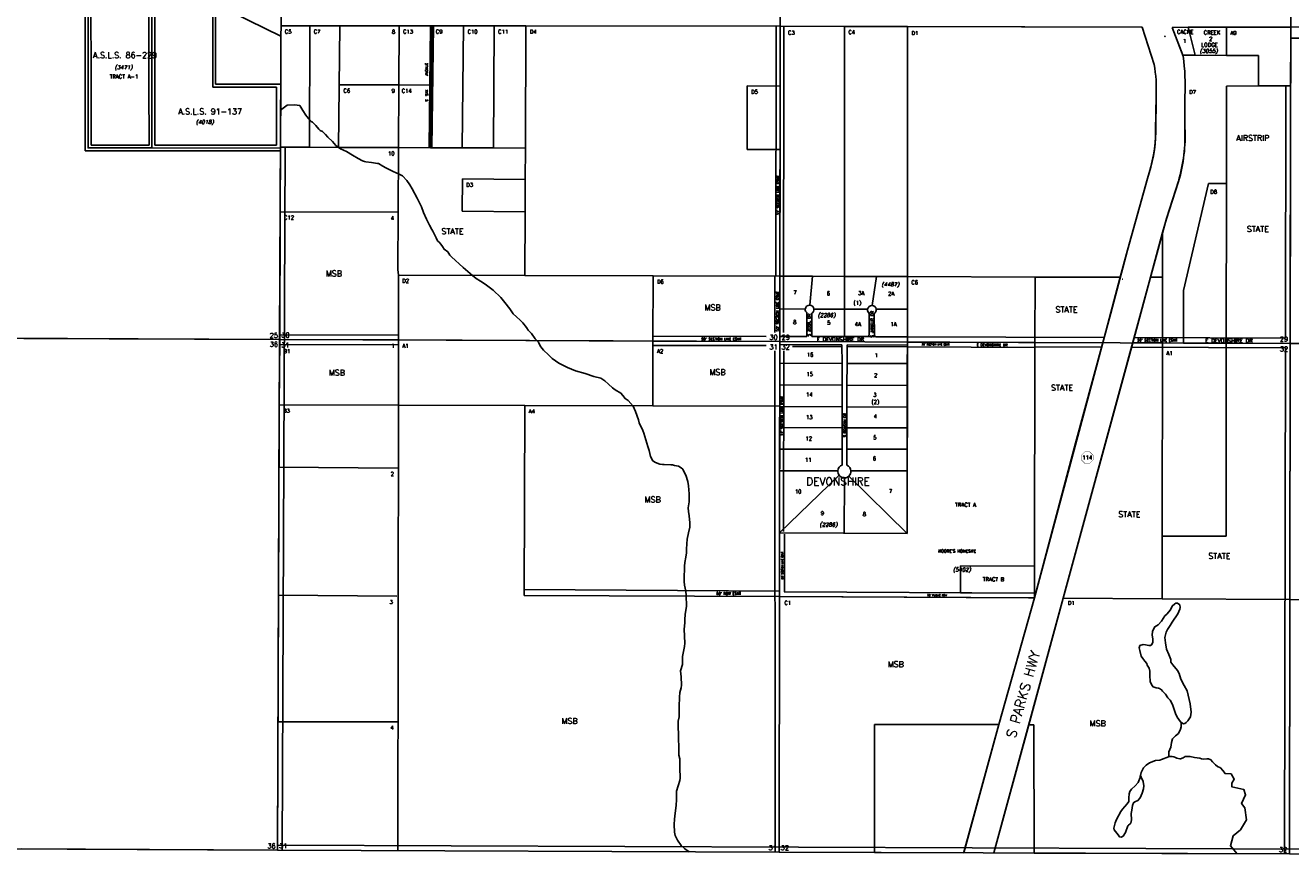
# Model space of a CAD drawing. Header units: feet. Extents: x 0 to 310787, y 0 to 109672.
# Tile 17 of 28: x 276570 to 289658, y 77307 to 85894. Entities that reach past the tile are written whole.
import ezdxf
from ezdxf.enums import TextEntityAlignment as Align

# ---------------------------------------------------------------- set-up
doc = ezdxf.new("R2010")
doc.units = ezdxf.units.FT
doc.header["$LTSCALE"] = 20
doc.header["$MEASUREMENT"] = 0
for name, color, linetype in [('ESMask', 155, 'Continuous'), ('ESRC', 7, 'Continuous'), ('ESRP', 7, 'Continuous'), ('Taxmap', 251, 'Continuous')]:
    doc.layers.add(name, color=color, linetype=linetype)
doc.styles.add('1', font='simplex')
doc.styles.add('3', font='romant')
doc.styles.add('4', font='romand', dxfattribs={"oblique": 12})
doc.styles.add('5', font='romant')
doc.styles.add('LOT', font='SIMPLEX', dxfattribs={"height": 40})
doc.styles.add('MISC', font='SIMPLEX.shx', dxfattribs={"height": 40})
doc.styles.add('ROWNAME', font='SIMPLEX', dxfattribs={"height": 26})
doc.styles.add('SECTION', font='ROMANT', dxfattribs={"height": 50})
doc.styles.add('smlesmt', font='simplex.shx', dxfattribs={"height": 18})
doc.styles.add('SMLTEXT', font='SIMPLEX', dxfattribs={"height": 6})
doc.styles.add('SUBNAME', font='ROMANT', dxfattribs={"height": 60})
doc.styles.add('SUBNMBR', font='ROMAND', dxfattribs={"oblique": 12, "height": 40})

# ---------------------------------------------------------------- blocks, each defined once
blk = doc.blocks.new('A$C1D716C51')
at = {"layer": 'Taxmap'}
for p, q in [((78895, 10653), (78871, 5373)), ((78895, 10653), (78871, 5373)), ((84045, 5352), (84053, 10631)), ((89324, 5332), (89332, 10612)), ((77550, 8014), (77550, 9043)), ((76861, 8015), (76860, 8986)), ((76891, 8015), (76890, 9013)), ((76921, 8015), (76920, 8989)), ((77520, 8014), (77520, 9017)), ((77580, 8014), (77580, 9012)), ((78885, 8509), (78019, 8935)), ((78180, 7984), (78180, 8822)), ((78885, 8509), (78210, 8841)), ((78210, 8014), (78210, 8841)), ((80433, 8616), (80417, 7357)), ((80463, 8616), (80447, 7356)), ((84007, 8613), (84004, 6036)), ((84088, 8613), (84085, 5447)), ((87917, 8218), (87792, 8603)), ((89329, 8604), (88102, 8601)), ((88664, 8603), (88102, 8601)), ((88102, 8601), (88213, 8313)), ((88217, 8304), (88102, 8601)), ((88664, 8311), (88664, 8603)), ((89329, 8604), (89625, 8610)), ((88214, 8313), (88664, 8311)), ((76861, 7324), (76861, 8015)), ((76891, 7354), (76891, 8015)), ((76921, 7384), (76921, 8015)), ((77520, 8014), (77521, 7384)), ((77550, 8014), (77551, 7354)), ((77580, 8014), (77581, 7384)), ((78840, 7984), (78180, 7984)), ((78883, 8014), (78210, 8014)), ((78880, 7363), (78883, 8014)), ((80105, 8005), (79487, 8008)), ((89279, 7996), (89275, 5388)), ((78840, 7383), (78840, 7984)), ((87932, 7533), (87937, 7892)), ((88235, 7891), (88235, 7561)), ((77551, 7354), (76891, 7354)), ((76921, 7384), (77521, 7384)), ((77551, 7354), (78880, 7353)), ((77581, 7384), (78840, 7383)), ((78877, 6695), (78880, 7353)), ((78880, 7353), (78880, 7363)), ((78898, 93), (78930, 7363)), ((76861, 7324), (78870, 7323)), ((87847, 7037), (87642, 6296)), ((88168, 7009), (88044, 6623)), ((80099, 6690), (78877, 6695)), ((86259, 64), (88044, 6623)), ((87879, 6017), (88005, 6481)), ((87642, 6296), (87468, 5646)), ((83995, 5444), (83995, 6027)), ((84045, 5352), (84046, 6028)), ((84045, 5689), (84046, 6028)), ((84046, 6028), (84713, 6026)), ((84713, 6026), (84713, 5404)), ((84713, 6026), (85365, 6024)), ((85365, 6024), (85365, 5402)), ((84045, 5403), (84045, 5689)), ((87468, 5646), (87105, 4301)), ((73592, 5398), (78871, 5373)), ((78873, 5373), (76225, 5385)), ((78848, 94), (78871, 5373)), ((78848, 94), (78871, 5373)), ((78871, 5373), (84045, 5352)), ((80101, 5418), (78872, 5423)), ((83904, 5404), (82735, 5408)), ((84045, 5352), (84045, 5403)), ((84713, 5404), (85365, 5402)), ((85365, 5402), (87400, 5394)), ((85365, 5402), (85365, 5347)), ((85365, 5347), (85365, 5402)), ((89275, 5388), (87710, 5394)), ((80101, 5318), (78871, 5323)), ((82734, 5311), (83904, 5311)), ((83997, 72), (83995, 5255)), ((84037, 72), (84045, 5352)), ((84042, 3386), (84045, 5352)), ((84045, 5352), (89324, 5332)), ((84045, 5320), (84045, 5352)), ((84086, 5256), (84083, 3386)), ((84177, 5302), (84688, 5300)), ((85365, 5297), (84741, 5300)), ((85363, 3367), (85365, 5347)), ((85365, 5347), (86515, 5343)), ((85365, 5314), (85365, 5347)), ((85365, 5297), (86683, 5291)), ((86515, 5343), (86683, 5342)), ((86683, 5342), (86680, 3030)), ((87385, 5339), (86680, 2702)), ((87373, 5294), (86685, 5297)), ((87682, 5293), (89274, 5287)), ((89274, 5287), (89266, 52)), ((89316, 53), (89324, 5332)), ((94604, 5315), (89324, 5332)), ((80100, 4694), (80095, 89)), ((80094, 4044), (78865, 4052)), ((84041, 2714), (84042, 3374)), ((85363, 3367), (84042, 3374)), ((84094, 3361), (84092, 2763)), ((86680, 3030), (85913, 3034)), ((85913, 3034), (85913, 2754)), ((86680, 3030), (86680, 2750)), ((86680, 3030), (86680, 2750)), ((81400, 2788), (84041, 2772)), ((86680, 2750), (84090, 2763)), ((86680, 2750), (85913, 2754)), ((86680, 2750), (86680, 2709)), ((86680, 2750), (86680, 2702)), ((86680, 2750), (86680, 2702)), ((80084, 2720), (78860, 2728)), ((86618, 2701), (84041, 2714)), ((86678, 2700), (86618, 2701)), ((86680, 2709), (86678, 2700)), ((80093, 1420), (78854, 1421)), ((85023, 1392), (86311, 1391)), ((85026, 68), (85023, 1392)), ((86311, 1391), (85950, 71)), ((86672, 1390), (86620, 1390)), ((86676, 62), (86672, 1390)), ((87783, 848), (87775, 865)), ((78848, 143), (93946, 87)), ((73569, 118), (78848, 94)), ((76201, 106), (78848, 94)), ((84037, 72), (78848, 94)), ((89316, 53), (84037, 72)), ((84037, 72), (85026, 68)), ((85026, 68), (85948, 65)), ((89316, 53), (94596, 36))]:
    blk.add_line(p, q, dxfattribs=at)
for points in [[(77551, 7354), (77550, 9043), (76890, 9013), (76891, 7354)], [(77550, 9043), (77551, 7354), (77551, 7354), (78880, 7353), (78883, 8014), (78210, 8014), (78210, 8841), (78114, 8888), (78019, 8935), (77791, 9016), (77551, 9043)]]:
    blk.add_lwpolyline(points, close=True, dxfattribs=at)
for points in [[(78885, 8509), (78883, 8014)], [(78886, 8617), (78885, 8509)], [(87792, 8603), (84050, 8613), (78886, 8617)], [(79184, 8617), (78886, 8617)], [(79184, 8617), (79181, 7362)], [(79494, 8616), (79184, 8617)], [(79494, 8616), (79479, 7360)], [(80108, 8616), (79494, 8616)], [(80108, 8616), (80105, 8005)], [(80448, 8616), (80108, 8616)], [(80448, 8616), (80440, 8002)], [(80775, 8616), (80448, 8616)], [(80775, 8616), (80760, 7355)], [(81092, 8615), (80775, 8616)], [(81092, 8615), (81084, 7354)], [(81419, 8615), (81092, 8615)], [(81419, 8615), (81414, 7352)], [(84050, 8613), (81419, 8615)], [(84050, 8613), (84049, 7993)], [(84714, 8611), (84050, 8613)], [(84713, 6026), (84714, 8611)], [(85366, 8609), (84714, 8611)], [(85366, 8609), (85365, 6024)], [(87792, 8603), (85366, 8609)], [(87917, 8218), (87792, 8603)], [(88269, 8602), (88102, 8601)], [(88213, 8313), (88102, 8601)], [(88664, 8603), (88269, 8602)], [(88341, 8313), (88269, 8602)], [(89329, 8604), (88664, 8603)], [(88664, 8603), (88664, 8311)], [(89329, 8604), (89329, 8489)], [(89329, 8489), (89328, 7996)], [(89329, 8489), (89643, 8488)], [(88217, 8304), (88213, 8313)], [(88213, 8313), (88341, 8313)], [(88341, 8313), (88664, 8311)], [(88995, 8309), (88664, 8311)], [(88995, 8309), (88997, 7995)], [(80105, 8005), (80102, 7358)], [(80105, 8005), (80440, 8002)], [(80440, 8002), (80432, 7356)], [(83708, 7339), (83708, 7995)], [(83708, 7995), (84049, 7993)], [(84049, 7993), (84048, 7338)], [(88664, 6985), (88665, 7994)], [(88665, 7994), (88997, 7995)], [(88997, 7995), (89328, 7996)], [(89328, 7996), (89324, 5332)], [(87933, 7517), (87937, 7892)], [(88235, 7891), (88235, 7561)], [(79112, 7740), (79079, 7792), (79027, 7800), (78951, 7796), (78882, 7745)], [(79144, 7694), (79112, 7740)], [(79144, 7694), (79154, 7678), (79171, 7660)], [(79186, 7639), (79171, 7660)], [(79186, 7639), (79197, 7629), (79210, 7620)], [(79246, 7585), (79210, 7620)], [(79246, 7585), (79276, 7547), (79292, 7533), (79316, 7524), (79345, 7493), (79370, 7465), (79418, 7419), (79454, 7379), (79500, 7344), (79562, 7316), (79624, 7280), (79683, 7246), (79730, 7222), (79749, 7213), (79763, 7212), (79822, 7202), (79883, 7194), (79896, 7193), (79940, 7167), (79969, 7150), (80004, 7132), (80045, 7109), (80077, 7095), (80102, 7086), (80142, 7064), (80187, 7019), (80218, 6974), (80244, 6932), (80296, 6833), (80338, 6746), (80361, 6687), (80391, 6619), (80423, 6557), (80446, 6509), (80457, 6492)], [(78880, 7363), (79181, 7362)], [(79181, 7362), (79479, 7360)], [(79479, 7360), (80102, 7358)], [(80102, 7358), (80099, 6690)], [(80102, 7358), (80432, 7356)], [(80432, 7356), (80760, 7355)], [(80760, 7355), (81084, 7354)], [(81084, 7354), (81414, 7352)], [(81414, 7352), (81413, 7027)], [(84048, 7338), (83708, 7339)], [(84048, 7338), (84046, 6028)], [(80761, 6699), (80762, 7033)], [(80762, 7033), (81413, 7027)], [(81413, 7027), (81411, 6695)], [(87847, 7037), (87642, 6296)], [(88169, 7008), (88046, 6622)], [(88221, 5880), (88479, 6986)], [(88479, 6986), (88664, 6985)], [(88663, 5335), (88664, 6985)], [(78873, 5373), (78877, 6695)], [(80099, 6690), (80096, 6097), (80100, 6040)], [(80761, 6699), (81411, 6695)], [(81411, 6695), (81408, 6036)], [(88005, 6481), (88046, 6622)], [(80491, 6425), (80457, 6492)], [(80491, 6425), (80504, 6395), (80528, 6374)], [(88005, 6481), (88005, 6018)], [(80555, 6335), (80528, 6374)], [(80555, 6335), (80573, 6306), (80610, 6281)], [(87642, 6296), (87567, 6017)], [(80631, 6246), (80610, 6281)], [(80631, 6246), (80650, 6227), (80769, 6119), (80817, 6078), (80865, 6036), (80906, 6005), (80951, 5977), (80999, 5945), (81079, 5882), (81159, 5808), (81201, 5757), (81252, 5690), (81287, 5640), (81320, 5608), (81360, 5573), (81387, 5545)], [(81408, 6036), (80100, 6040)], [(80100, 6040), (80100, 5368)], [(82735, 6032), (81408, 6036)], [(82735, 6032), (82733, 5357)], [(84046, 6028), (82735, 6032)], [(84384, 6027), (84046, 6028)], [(84384, 6027), (84354, 5729)], [(84384, 6027), (84713, 6026)], [(84713, 6026), (85046, 6025)], [(84713, 5687), (84713, 6026)], [(84999, 5724), (85046, 6025)], [(85046, 6025), (85365, 6024)], [(86686, 6019), (85365, 6024)], [(85365, 6024), (85365, 5687)], [(86683, 5342), (86686, 6019)], [(87567, 6017), (86686, 6019)], [(87567, 6017), (87385, 5339)], [(87879, 6017), (87695, 5338)], [(87879, 6017), (88005, 6018)], [(88005, 6018), (88003, 5337)], [(88220, 5336), (88221, 5880)], [(84045, 5689), (84308, 5688)], [(84326, 5404), (84323, 5651)], [(84377, 5403), (84376, 5646)], [(84713, 5687), (84398, 5688)], [(84953, 5687), (84713, 5687)], [(84713, 5403), (84713, 5687)], [(84969, 5423), (84971, 5642)], [(85023, 5421), (85022, 5641)], [(85365, 5687), (85042, 5687)], [(85365, 5687), (85365, 5402)], [(81387, 5545), (81425, 5498)], [(81425, 5498), (81443, 5469), (81477, 5435)], [(78873, 5373), (78868, 4697)], [(80100, 5368), (78873, 5373)], [(80100, 5368), (80100, 4694)], [(80100, 5368), (82733, 5357)], [(81477, 5435), (81515, 5381)], [(81515, 5381), (81548, 5347), (81560, 5320)], [(84326, 5404), (84045, 5403)], [(84713, 5403), (84377, 5403)], [(84949, 5403), (84713, 5403)], [(85043, 5401), (85365, 5402)], [(81560, 5320), (81575, 5296)], [(81575, 5296), (81601, 5264), (81651, 5213), (81689, 5175), (81759, 5130), (81848, 5084), (81932, 5050), (82031, 5020), (82123, 4992), (82194, 4973), (82234, 4945), (82272, 4911), (82313, 4875), (82343, 4853), (82401, 4819), (82422, 4794), (82444, 4762), (82475, 4742), (82529, 4685), (82554, 4627), (82583, 4543), (82589, 4512), (82627, 4433), (82639, 4405), (82679, 4268), (82695, 4224), (82706, 4163), (82733, 4118), (82758, 4100)], [(82733, 5357), (82731, 4688)], [(82733, 5357), (84045, 5352)], [(84045, 5320), (84044, 5127)], [(84688, 5318), (84045, 5320)], [(84688, 5318), (84689, 5126)], [(84741, 5319), (84741, 5126)], [(84741, 5319), (85365, 5314)], [(85364, 5126), (85365, 5314)], [(85365, 5347), (86515, 5343)], [(86515, 5343), (86683, 5342)], [(86683, 5342), (86680, 3030)], [(87385, 5339), (86683, 5342)], [(86976, 2697), (87695, 5338)], [(87695, 5338), (88003, 5337)], [(88003, 5337), (88000, 3339)], [(88003, 5337), (88220, 5336)], [(88220, 5336), (88663, 5335)], [(88661, 3340), (88663, 5335)], [(89324, 5332), (89320, 2686)], [(89324, 5332), (91952, 5324)], [(84044, 5127), (84044, 4904)], [(84044, 5127), (84689, 5126)], [(84689, 5126), (84689, 4901)], [(84741, 5126), (84740, 4900)], [(85364, 5126), (84741, 5126)], [(85364, 5126), (85364, 4897)], [(84044, 4904), (84044, 4684)], [(84044, 4904), (84689, 4901)], [(84689, 4901), (84689, 4676)], [(85364, 4897), (84740, 4900)], [(84740, 4900), (84740, 4676)], [(85364, 4672), (85364, 4897)], [(78848, 94), (78868, 4697)], [(80100, 4694), (78868, 4697)], [(81409, 4691), (80100, 4694)], [(81409, 4691), (81400, 2726)], [(82731, 4688), (81409, 4691)], [(84044, 4684), (82731, 4688)], [(84044, 4680), (84043, 4462)], [(84044, 4684), (84044, 4680)], [(84044, 4680), (84689, 4676)], [(84689, 4676), (84689, 4461)], [(84740, 4676), (84739, 4461)], [(85364, 4672), (84740, 4676)], [(85364, 4460), (85364, 4672)], [(84043, 4462), (84043, 4238)], [(84043, 4462), (84689, 4461)], [(84689, 4461), (84689, 4238)], [(85364, 4460), (84739, 4461)], [(84739, 4461), (84739, 4238)], [(85364, 4238), (85364, 4460)], [(84043, 4238), (84043, 4016)], [(84043, 4238), (84689, 4238)], [(84689, 4238), (84690, 4075)], [(84739, 4238), (84738, 4074)], [(85364, 4238), (84739, 4238)], [(85363, 4015), (85364, 4238)], [(87105, 4301), (86680, 2702)], [(82805, 4084), (82758, 4100)], [(82805, 4084), (82833, 4081), (82848, 4082)], [(82917, 4077), (82848, 4082)], [(82917, 4077), (82934, 4078), (82957, 4071)], [(82997, 4063), (82957, 4071)], [(82997, 4063), (83025, 4047), (83041, 4034), (83057, 4001), (83074, 3970), (83094, 3905), (83102, 3859), (83107, 3776), (83106, 3749), (83107, 3694), (83097, 3633), (83100, 3596), (83108, 3548), (83116, 3479), (83114, 3434), (83101, 3373), (83086, 3310), (83084, 3261)], [(84043, 4016), (84042, 3374)], [(84042, 3374), (84659, 3969)], [(84043, 4016), (84645, 4016)], [(84711, 3371), (84713, 3942)], [(85363, 3367), (84760, 3961)], [(85363, 4015), (84781, 4015)], [(85363, 3367), (85363, 4015)], [(84042, 3374), (84041, 2714)], [(84042, 3374), (84711, 3371)], [(84711, 3371), (85363, 3367)], [(88000, 3339), (87999, 2692)], [(88661, 3340), (88000, 3339)], [(83080, 3205), (83080, 3166), (83072, 3122)], [(83084, 3261), (83080, 3205)], [(83064, 3068), (83060, 3030), (83058, 2998)], [(83072, 3122), (83064, 3068)], [(83057, 2924), (83057, 2872), (83060, 2832), (83073, 2770), (83077, 2727), (83079, 2615), (83065, 2528), (83062, 2476), (83064, 2442), (83056, 2377), (83063, 2233), (83061, 2197), (83040, 2096), (83037, 2013), (83019, 1946), (83026, 1884), (83029, 1799), (83025, 1772), (83012, 1723), (83009, 1676), (83003, 1579), (83003, 1472), (82995, 1426), (82994, 1369), (82997, 1287)], [(83058, 2998), (83057, 2924)], [(81400, 2726), (84041, 2714)], [(84041, 2714), (84037, 72)], [(86680, 2702), (84041, 2714)], [(86680, 2702), (86311, 1391)], [(86680, 2702), (86311, 1391)], [(86620, 1390), (86976, 2697)], [(86976, 2697), (87999, 2692)], [(88110, 2010), (88091, 2038), (88088, 2065), (88069, 2116), (88046, 2171), (88035, 2237), (88026, 2292), (88040, 2347), (88054, 2373), (88084, 2416), (88102, 2451), (88161, 2537), (88182, 2584), (88186, 2603), (88182, 2629), (88158, 2645), (88141, 2645), (88131, 2639), (88104, 2617), (88085, 2578), (88048, 2534), (88026, 2514), (87992, 2459), (87958, 2424), (87924, 2403), (87913, 2385), (87899, 2353), (87898, 2314), (87903, 2279), (87903, 2243), (87894, 2219), (87879, 2208), (87863, 2210), (87827, 2216), (87802, 2219), (87769, 2208), (87762, 2185), (87768, 2156), (87783, 2100), (87800, 2075), (87820, 2047), (87841, 2023), (87846, 2005), (87865, 1975), (87872, 1943), (87872, 1899), (87875, 1835), (87892, 1797), (87906, 1781), (87939, 1771), (87962, 1769), (87974, 1763), (87994, 1752), (88002, 1738), (88033, 1704), (88059, 1669), (88081, 1644), (88108, 1598), (88139, 1506), (88155, 1468), (88188, 1419), (88212, 1401), (88222, 1400), (88234, 1401), (88247, 1413), (88264, 1431), (88293, 1472), (88299, 1520), (88288, 1606), (88270, 1695), (88258, 1741), (88228, 1796), (88194, 1860), (88176, 1918), (88159, 1949), (88110, 2010)], [(87999, 2692), (89320, 2686)], [(89316, 53), (89320, 2686)], [(89320, 2686), (92291, 2673)], [(86311, 1391), (85948, 65)], [(86259, 64), (86620, 1390)], [(88197, 1412), (88197, 1368), (88191, 1343), (88170, 1299), (88139, 1276), (88106, 1244), (88095, 1205), (88088, 1157), (88070, 1108), (88068, 1062), (88065, 1056), (87993, 1030), (87976, 1023), (87931, 1020), (87870, 996), (87835, 973), (87807, 945), (87784, 894), (87775, 865)], [(82997, 1287), (82996, 1253)], [(82996, 1253), (82996, 1219), (83002, 1184)], [(83002, 1184), (83001, 1102)], [(83001, 1102), (83000, 1075), (83011, 1037)], [(88068, 1062), (88077, 1062), (88100, 1062), (88122, 1057), (88139, 1049), (88152, 1043), (88181, 1037), (88189, 1038), (88218, 1047), (88238, 1060), (88260, 1061), (88290, 1060), (88333, 1052)], [(88389, 1043), (88333, 1052)], [(83012, 982), (83011, 945), (83015, 836), (83012, 812), (82995, 756), (82978, 703), (82977, 618), (82974, 555), (82964, 475), (82956, 413), (82954, 359), (82956, 277), (82964, 244), (82988, 197), (83025, 142), (83064, 106), (83108, 76)], [(83011, 1037), (83012, 982)], [(88389, 1043), (88406, 1036), (88431, 1035), (88463, 1037), (88480, 1036), (88504, 1026), (88519, 1007)], [(88552, 974), (88519, 1007)], [(88552, 974), (88573, 956), (88603, 944)], [(88626, 916), (88603, 944)], [(87775, 865), (87772, 856), (87773, 844), (87750, 791), (87722, 758), (87681, 723), (87666, 700), (87658, 676), (87656, 635), (87654, 597), (87638, 573), (87589, 518), (87572, 491), (87527, 409), (87515, 375), (87500, 319), (87505, 304), (87530, 267), (87544, 252), (87558, 232), (87577, 226), (87595, 237), (87621, 276), (87645, 345), (87651, 352), (87669, 365), (87676, 372), (87683, 405), (87679, 470), (87685, 507), (87692, 555), (87703, 582), (87717, 592), (87749, 607), (87771, 635), (87794, 683), (87807, 727), (87811, 759), (87802, 801), (87783, 848)], [(88777, 55), (88705, 137), (88735, 241), (88809, 301), (88873, 405), (88856, 529), (88822, 576), (88863, 666), (88843, 720), (88722, 747), (88722, 784), (88745, 827), (88712, 881), (88651, 884), (88626, 916)], [(84037, 72), (78848, 94)], [(86676, 62), (86259, 64)], [(89316, 53), (86676, 62)], [(91965, 44), (89316, 53)]]:
    blk.add_lwpolyline(points, dxfattribs=at)
for points in [[(84354, 5729, 0.40108), (84308, 5688)], [(84308, 5688, 0.236007), (84323, 5651)], [(84398, 5688, 0.385212), (84354, 5729)], [(84376, 5646, 0.279133), (84398, 5688)], [(84953, 5687, 0.287993), (84971, 5642)], [(84999, 5724, 0.370608), (84953, 5687)], [(85042, 5687, 0.354404), (84999, 5724)], [(85022, 5641, 0.303564), (85042, 5687)], [(84949, 5403, 0.411024), (84969, 5423)], [(85023, 5421, 0.414184), (85043, 5401)], [(84690, 4075, 0.294017), (84645, 4016)], [(84781, 4015, 0.286453), (84738, 4074)], [(84645, 4016, 0.183981), (84659, 3969)], [(84659, 3969, 0.234273), (84713, 3942)], [(84713, 3942, 0.190109), (84760, 3961)], [(84760, 3961, 0.225807), (84781, 4015)]]:
    blk.add_lwpolyline(points, format="xyb", dxfattribs=at)
at = {"layer": 'Taxmap', "const_width": 4}
blk.add_lwpolyline([(87201, 4212), (87165, 4176), (87165, 4127), (87201, 4092), (87250, 4092), (87285, 4127), (87285, 4176), (87250, 4212)], close=True, dxfattribs=at)
at = {"layer": 'Taxmap'}
for centre, radius, start, end in [((86194, 8006), 2044, 356.7603, 8.3917), ((86194, 8006), 2044, 356.7602, 8.3918), ((86612, 7795), 1371, 17.9764, 18.023), ((86581, 7973), 1358, 356.5682, 10.4114), ((86576, 7973), 1363, 356.5915, 10.3882), ((86414, 7539), 1518, 340.694, 359.7753), ((86412, 7541), 1521, 340.6676, 359.1192), ((86518, 7488), 1718, 343.7972, 2.4241), ((86576, 7476), 1661, 343.6368, 2.9164), ((86414, 7539), 1518, 340.6940024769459, 340.694005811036)]:
    blk.add_arc(centre, radius, start, end, dxfattribs=at)
for s, height, style, p in [('C5', 40, '1', (78925, 8537)), ('C7', 40, '1', (79224, 8537)), ('C13', 40, '1', (80148, 8537)), ('C9', 40, '1', (80487, 8537)), ('C10', 40, '1', (80815, 8536)), ('C11', 40, '1', (81132, 8536)), ('D4', 40, '1', (81459, 8536)), ('C3', 40, '1', (84129, 8526)), ('C4', 40, '1', (84754, 8532)), ('D1', 40, '1', (85406, 8522)), ('CACHE', 40, '3', (88152, 8534)), ('CREEK', 40, '3', (88428, 8527)), ('A9', 40, '1', (88704, 8523)), ('LODGE', 40, '3', (88404, 8401)), ('A.S.L.S. 86-229', 60, 'SUBNAME', (76942, 8284)), ('TRACT A-1', 40, 'LOT', (77114, 8072)), ('C6', 40, '1', (79532, 7926)), ('C14', 40, '1', (80133, 7925)), ('D5', 40, '1', (83748, 7915)), ('D7', 40, '1', (88280, 7913)), ('A.S.L.S. 91-137', 60, 'SUBNAME', (77822, 7701)), ('AIRSTRIP', 60, '1', (88767, 7426)), ('D3', 40, '1', (80802, 6953)), ('D8', 40, '1', (88498, 6881)), ('C12', 40, '1', (78917, 6615)), ('STATE', 60, '1', (80545, 6462)), ('MSB', 60, '1', (79349, 6025)), ('D2 ', 40, '1', (80140, 5960)), ('D6', 40, '1', (82775, 5951)), ('C6', 40, '1', (85405, 5944)), ('(1)', 40, '3', (84807, 5733)), ('MSB', 60, '1', (83266, 5674)), ('25', 50, 'SECTION', (78769, 5390)), ('30', 50, '5', (78889, 5393)), ("50' SECTION LINE ESMT", 26, 'SMLTEXT', (83234, 5366)), ('29', 50, '5', (84063, 5371)), ('E DEVONSHIRE DR', 40, '1', (84427, 5355)), ("50' SECTION LINE ESMT", 26, 'SMLTEXT', (87743, 5354)), ('E DEVONSHIRE DR', 40, '1', (88446, 5341)), ('36', 50, 'SECTION', (78769, 5299)), ('31', 50, '5', (78888, 5291)), ('B1', 40, '1', (78911, 5233)), ('A1', 40, '1', (80141, 5288)), ('A2', 40, '1', (82774, 5232)), ('32', 50, '5', (84062, 5270)), ('A1', 40, '1', (88044, 5212)), ('MSB', 60, '1', (79380, 5000)), ('MSB', 60, '1', (83317, 5005)), ('(2)', 40, '3', (84992, 4709)), ('B3', 40, '1', (78908, 4617)), ('A4', 40, '1', (81449, 4611)), ('DEVONSHIRE', 80, '3', (84319, 3865)), ('MSB', 60, '1', (82647, 3688)), ("50' ROW ESMT", 26, 'SMLTEXT', (83389, 2733)), ('C1', 40, '1', (84092, 2630)), ('D1', 40, '1', (87025, 2629)), ('MSB', 60, '1', (85161, 1985)), ('MSB', 60, '1', (81787, 1398)), ('MSB', 60, '1', (87250, 1373)), ('36', 50, 'SECTION', (78745, 111)), ('31', 50, '5', (78866, 113)), ('32', 50, '5', (84054, 92))]:
    blk.add_text(s, height=height, dxfattribs=dict(at, style=style)).set_placement(p)
for s, height, style, p in [('8', 40, '1', (80068, 8535)), ('9', 40, '1', (80064, 7924)), ('10', 40, '1', (80060, 7277)), ('4', 40, '1', (80056, 6609)), ('30', 50, '5', (84023, 5371)), ('29', 50, '5', (89302, 5352)), ('1', 40, '1', (80061, 5287)), ('31', 50, '5', (84023, 5270)), ('32', 50, '5', (89302, 5250)), ('2', 40, '1', (80054, 3963)), ('3', 40, '1', (80043, 2639)), ('4', 40, '1', (80052, 1339)), ('31', 50, '5', (84015, 92)), ('32', 50, '5', (89294, 72))]:
    blk.add_text(s, height=height, dxfattribs=dict(at, style=style)).set_placement(p, align=Align.RIGHT)
at = {"layer": 'Taxmap', "style": '1'}
for s, p in [('2', (88502, 8482)), ('1', (88231, 8460)), ('7', (84201, 5860)), ('6', (84548, 5850)), ('3A', (84888, 5853)), ('2A', (85198, 5847)), ('8', (84200, 5553)), ('5', (84552, 5547)), ('4A', (84851, 5531)), ('1A', (85222, 5531)), ('16', (84359, 5216)), ('1', (85042, 5209)), ('15', (84354, 5014)), ('2', (85037, 5003)), ('14', (84350, 4804)), ('3', (85028, 4801)), ('13', (84349, 4569)), ('4', (85032, 4579)), ('12', (84345, 4350)), ('5', (85028, 4360)), ('11', (84340, 4128)), ('6', (85023, 4142)), ('10', (84235, 3801)), ('7', (85190, 3805)), ('9', (84486, 3577)), ('8', (84921, 3567))]:
    blk.add_text(s, height=40, dxfattribs=at).set_placement(p, align=Align.MIDDLE)
at = {"layer": 'Taxmap', "oblique": 12}
for s, style, p in [('(3055)', '4', (88388, 8336)), ('(3471)', 'SUBNMBR', (77165, 8168)), ('(4018)', 'SUBNMBR', (78005, 7602)), ('(4487)', '4', (85096, 5923)), ('(2286)', '4', (84436, 5605)), ('(2286)', '4', (84456, 3439))]:
    blk.add_text(s, height=40, dxfattribs=dict(at, style=style)).set_placement(p)
at = {"layer": 'Taxmap'}
for s, height, rotation, style, p in [('S  SAX       AVENUE', 26, 90, 'ROWNAME', (80406, 7834)), ("33' SECTION LINE ESMT", 26, 90, 'SMLTEXT', (84040, 6658)), ("50' SECTION LINE ESMT", 26, 90, 'SMLTEXT', (84035, 5457)), ('S JANKUR DR', 30, 90, '1', (85014, 5394)), ('S ZOBIL DR', 30, 90, '1', (84364, 5407)), ("50' SECTION LINE ESMT", 18, 359.7089, 'smlesmt', (85513, 5314)), ('E DEVONSHIRE DR', 26, 359.7489, 'ROWNAME', (86082, 5305)), ("33' SECTION LINE ESMT", 26, 90, 'SMLTEXT', (84081, 4375)), ('S RONSAM DR', 26, 90, '1', (84729, 4364)), ('TRACT A', 40, 359.7489, 'LOT', (85858, 3645)), ("50' SECTION LINE ESMT", 18, 89.9187, 'smlesmt', (84081, 2893)), ("MOORE'S HOMESITE", 30, 359.7489, 'SUBNAME', (85683, 3171)), ('TRACT B', 40, 359.7489, 'LOT', (86144, 2874)), ("50' PUBLIC ROW", 18, 359.7003, 'smlesmt', (85572, 2720)), ('S PARKS HWY', 100, 73.9771, '1', (86480, 1244))]:
    blk.add_text(s, height=height, rotation=rotation, dxfattribs=dict(at, style=style)).set_placement(p)
at = {"layer": 'Taxmap', "color": 49, "style": '1'}
for p in [(88875, 6486), (86896, 5653), (86850, 4845), (87546, 3536), (88477, 3105)]:
    blk.add_text('STATE', height=60, dxfattribs=at).set_placement(p)
at = {"layer": 'Taxmap', "style": 'MISC'}
blk.add_text('114', height=40, dxfattribs=at).set_placement((87225, 4152), align=Align.MIDDLE_CENTER)
at = {"layer": 'Taxmap', "style": 'SUBNMBR', "oblique": 12}
blk.add_text('(5402)', height=40, rotation=359.7489, dxfattribs=at).set_placement((85836, 2974))
blk = doc.blocks.new('esspclmon')
at = {"layer": 'ESMask'}
h = blk.add_hatch(color=256, dxfattribs=at)
edge = h.paths.add_edge_path()
edge.add_arc((0, 0), 0.1, 0, 360)
for points in [[(0.07, 0), (-0.07, 0)], [(0, -0.07), (0, 0.07)]]:
    blk.add_lwpolyline(points)
at = {"color": 4}
blk.add_circle((0, 0), 0.1, dxfattribs=at)
blk.add_circle((0, 0), 0.0733)
blk = doc.blocks.new('essscor')
at = {"layer": 'ESMask'}
h = blk.add_hatch(color=256, dxfattribs=at)
edge = h.paths.add_edge_path()
edge.add_arc((0, 0), 0.0733, 0, 360)
at = {"color": 4}
blk.add_circle((0, 0), 0.0733, dxfattribs=at)

msp = doc.modelspace()

# ---------------------------------------------------------------- block references
at = {"layer": 'ESRC', "xscale": 20, "yscale": 20}
msp.add_blockref('esspclmon', (288357, 85780), dxfattribs=at)
at = {"layer": 'ESRP', "xscale": 20, "yscale": 20}
msp.add_blockref('essscor', (287921, 83269), dxfattribs=at)
at = {"layer": 'Taxmap'}
msp.add_blockref('A$C1D716C51', (200329, 77272), dxfattribs=at)

doc.saveas('drawing.dxf')
